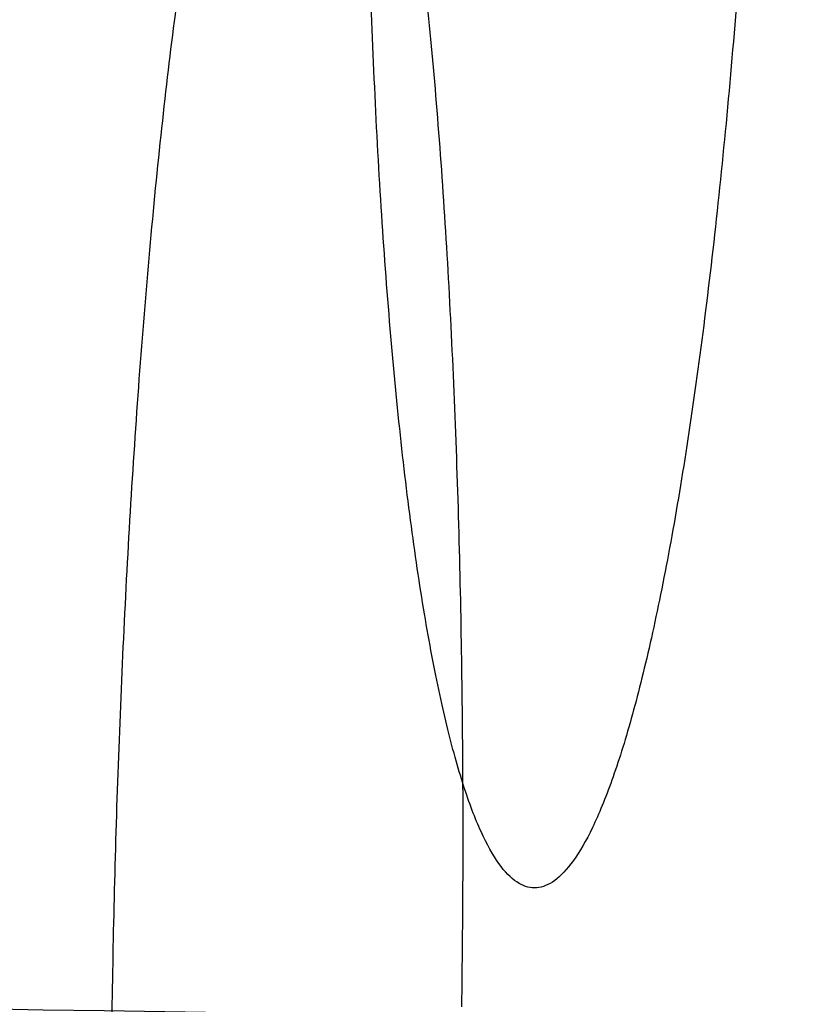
# Model space of a CAD drawing. Header units: millimetres. Extents: x -454 to 409, y -378 to 493.
# Tile 236 of 256: x -232 to -222, y -359 to -347. Entities that reach past the tile are written whole.
import ezdxf

# ---------------------------------------------------------------- set-up
doc = ezdxf.new("R2010")
doc.units = ezdxf.units.MM
doc.layers.add('Bordo', color=7, linetype='Continuous', true_color=0x00ffe9)
doc.layers.add('Corpo', color=7, linetype='Continuous', true_color=0x11ff00)

msp = doc.modelspace()

# ---------------------------------------------------------------- linework, layer by layer
at = {"layer": 'Bordo', "color": 7}
for points, knots in [([(-222.429, -339.723, 405.56), (-222.794, -357.717, 405.813), (-225.263, -357.918, 387.984), (-227.731, -358.119, 370.156), (-227.366, -340.125, 369.902)], [56.548668, 56.548668, 56.548668, 84.823002, 84.823002, 113.097336, 113.097336, 113.097336]), ([(-230.543, -359.563, 48.62), (-230.282, -341.565, 48.506), (-228.11, -341.483, 66.374), (-225.938, -341.401, 84.243), (-226.198, -359.399, 84.357)], [0, 0, 0, 28.274334, 28.274334, 56.548668, 56.548668, 56.548668])]:
    msp.add_rational_spline(points, [1, 0.707106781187, 1, 0.707106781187, 1], degree=2, knots=knots, dxfattribs=at)
at = {"layer": 'Corpo', "color": 7}
msp.add_open_spline([(-182.875, 465.917, 895.702), (-183.616, 458.875, 795.991), (-185.097, 444.79, 596.569), (-191.386, 343.987, 289.066), (-200.541, 197.384, 65.449), (-200.883, 191.906, 57.092), (-202.206, 182.588, 53.998), (-212.031, 113.823, 29.853), (-217.043, 32.676, 12.815), (-224.918, -74.781, 20.132), (-232.508, -224.875, 38.377), (-235.768, -314.516, 57.863), (-237.398, -359.336, 67.606)], degree=3, dxfattribs=at)
msp.add_open_spline([(-437.994, -353.079, 104.104), (-426.756, -353.417, 100.979), (-415.517, -353.755, 97.855), (-384.087, -354.965, 91.517), (-352.657, -356.175, 85.178), (-301.036, -358.258, 75.627), (-237.398, -359.336, 67.606), (-173.761, -360.414, 59.585), (-98.106, -360.487, 53.096), (-22.451, -360.487, 53.096), (53.203, -360.487, 53.096), (128.858, -360.414, 59.585), (192.496, -359.336, 67.606), (256.133, -358.258, 75.627), (307.754, -356.175, 85.178), (339.184, -354.965, 91.517), (370.614, -353.755, 97.855), (381.853, -353.417, 100.979), (393.092, -353.079, 104.104)], degree=3, knots=[0, 0, 0, 0, 0.395955, 0.395955, 0.395955, 1.458786, 1.458786, 1.458786, 3, 3, 3, 4.541214, 4.541214, 4.541214, 5.604045, 5.604045, 5.604045, 6, 6, 6, 6], dxfattribs=at)

doc.saveas('drawing.dxf')
